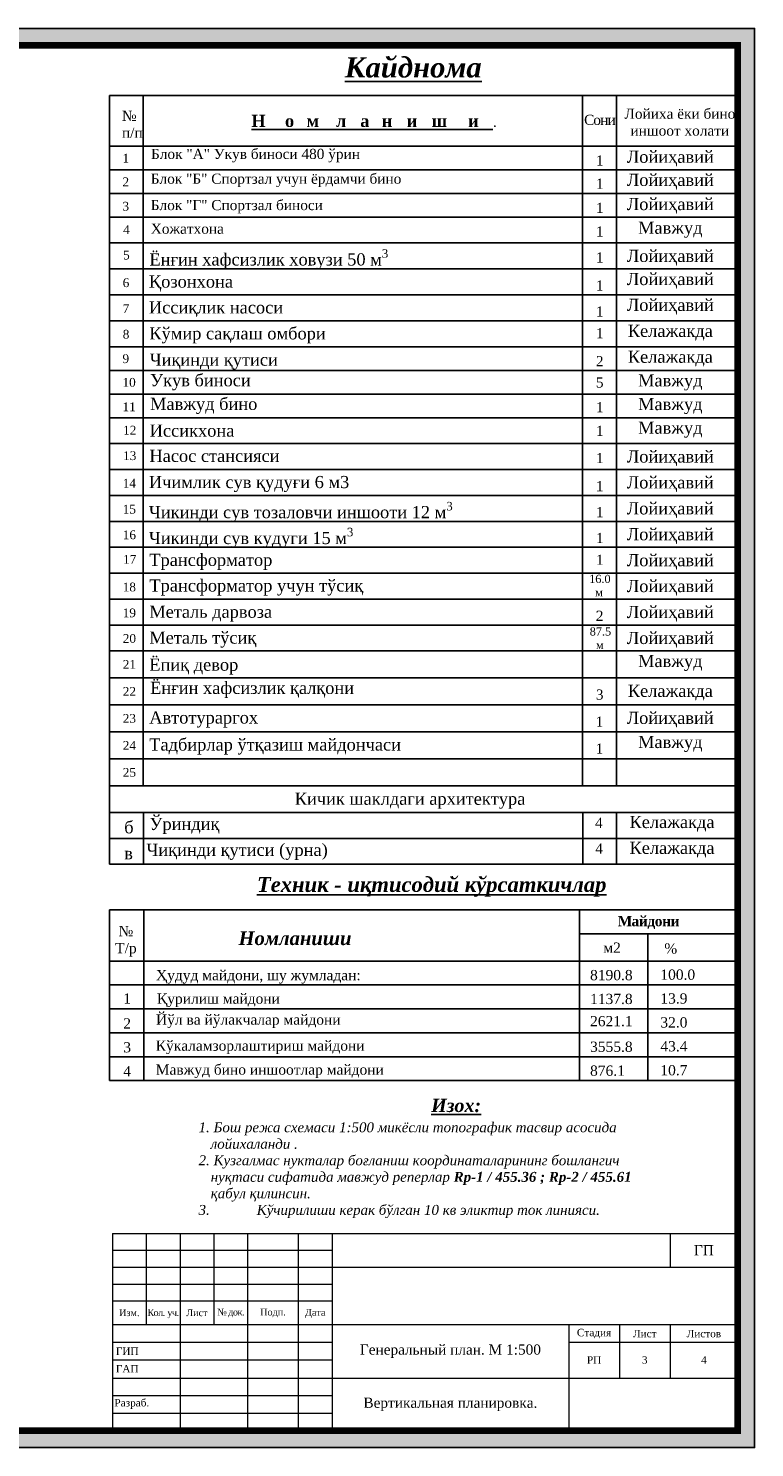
# Model space of a CAD drawing. Extents: x 339261 to 398512, y 4142390 to 4214102.
# Tile 20 of 20: x 398404 to 398512, y 4213857 to 4214067. Entities that reach past the tile are written whole.
import ezdxf

# ---------------------------------------------------------------- set-up
doc = ezdxf.new("R2010")
doc.units = 0
doc.header["$LTSCALE"] = 0.5
doc.header["$MEASUREMENT"] = 0
doc.layers.add('(003) Пункты', color=7, linetype='Continuous')
doc.layers.add('.', color=7, linetype='Continuous', lineweight=15)
doc.layers.add('Yozuvlar', color=250, linetype='Continuous', lineweight=18)
doc.styles.add('MtXpl_Times_New_Roma', font='times.ttf')
doc.styles.add('TIMES NEW', font='times.ttf')

msp = doc.modelspace()

# ---------------------------------------------------------------- hatches: boundary and pattern name
at = {"layer": '.', "linetype": 'Continuous', "lineweight": 35, "true_color": 0xffffff}
h = msp.add_hatch(color=7, dxfattribs=at)
h.dxf.hatch_style = 1
h.paths.add_polyline_path([(398214.89, 4214067.26), (398511.89, 4214067.26), (398511.89, 4213857.26), (398214.89, 4213857.26)])
h.paths.add_polyline_path([(398224.89, 4214064.76), (398509.39, 4214064.76), (398509.39, 4213859.76), (398224.89, 4213859.76)], flags=16)

# ---------------------------------------------------------------- linework, layer by layer
at = {"color": 0}
for p, q in [((398416.45, 4214035.51), (398416.45, 4214057.34)), ((398416.45, 4213943.58), (398416.45, 4214057.34)), ((398416.45, 4214057.34), (398509.39, 4214057.34)), ((398421.45, 4214004.66), (398421.45, 4214057.34)), ((398486.45, 4213955.17), (398486.45, 4214057.34)), ((398491.45, 4214035.51), (398491.45, 4214057.34)), ((398491.45, 4214004.66), (398491.45, 4214057.34)), ((398491.45, 4214035.51), (398491.45, 4214057.34)), ((398509.39, 4214035.51), (398509.39, 4214057.34)), ((398421.45, 4213955.17), (398421.45, 4214053.51)), ((398491.45, 4213955.17), (398491.45, 4214053.51)), ((398509.39, 4213966.47), (398509.39, 4214054.21)), ((398416.45, 4214049.84), (398509.39, 4214049.84)), ((398416.45, 4214049.84), (398509.39, 4214049.84)), ((398416.45, 4214046.34), (398509.39, 4214046.34)), ((398416.45, 4214046.34), (398509.39, 4214046.34)), ((398416.45, 4214042.84), (398509.39, 4214042.84)), ((398416.45, 4214042.84), (398509.39, 4214042.84)), ((398416.45, 4214039.34), (398509.53, 4214039.34)), ((398416.45, 4214039.34), (398509.53, 4214039.34)), ((398416.45, 4214035.51), (398509.4, 4214035.51)), ((398416.45, 4214035.51), (398509.4, 4214035.51)), ((398416.45, 4214031.67), (398509.4, 4214031.67)), ((398416.45, 4214031.67), (398509.53, 4214031.67)), ((398416.45, 4214031.67), (398509.4, 4214031.67)), ((398416.45, 4214027.83), (398509.4, 4214027.83)), ((398416.45, 4214027.83), (398509.4, 4214027.83)), ((398416.45, 4214024), (398509.4, 4214024)), ((398416.45, 4214024), (398509.4, 4214024)), ((398416.45, 4214020.16), (398509.4, 4214020.16)), ((398416.45, 4214016.66), (398509.39, 4214016.66)), ((398416.45, 4214016.66), (398509.39, 4214016.66)), ((398416.45, 4214013.16), (398509.39, 4214013.16)), ((398416.45, 4214013.16), (398509.39, 4214013.16)), ((398416.45, 4214009.66), (398509.53, 4214009.66)), ((398416.45, 4214009.66), (398509.53, 4214009.66)), ((398416.45, 4214005.83), (398509.4, 4214005.83)), ((398416.45, 4214005.83), (398509.4, 4214005.83)), ((398416.45, 4214001.99), (398509.4, 4214001.99)), ((398416.45, 4214001.99), (398509.53, 4214001.99)), ((398416.45, 4214001.99), (398509.4, 4214001.99)), ((398416.45, 4213998.16), (398509.4, 4213998.16)), ((398416.45, 4213998.16), (398509.4, 4213998.16)), ((398416.45, 4213994.32), (398509.4, 4213994.32)), ((398416.45, 4213994.32), (398509.4, 4213994.32)), ((398416.45, 4213990.49), (398509.4, 4213990.49)), ((398416.45, 4213986.65), (398509.4, 4213986.65)), ((398416.45, 4213986.65), (398509.53, 4213986.65)), ((398416.45, 4213986.65), (398509.4, 4213986.65)), ((398416.45, 4213982.81), (398509.4, 4213982.81)), ((398416.45, 4213982.81), (398509.4, 4213982.81)), ((398416.45, 4213978.98), (398509.4, 4213978.98)), ((398416.45, 4213978.98), (398509.4, 4213978.98)), ((398416.45, 4213975.14), (398509.4, 4213975.14)), ((398416.46, 4213971.15), (398509.4, 4213971.15)), ((398416.46, 4213967.16), (398509.4, 4213967.16)), ((398416.46, 4213963.16), (398509.4, 4213963.16)), ((398416.46, 4213959.17), (398509.4, 4213959.17)), ((398416.46, 4213955.17), (398509.4, 4213955.17)), ((398416.48, 4213951.25), (398509.42, 4213951.25)), ((398421.47, 4213943.58), (398421.47, 4213951.25)), ((398486.47, 4213943.58), (398486.47, 4213951.25)), ((398491.47, 4213943.58), (398491.47, 4213951.25)), ((398416.48, 4213947.41), (398509.42, 4213947.41)), ((398416.46, 4213943.58), (398509.4, 4213943.58)), ((398416.46, 4213943.58), (398509.4, 4213943.58))]:
    msp.add_line(p, q, dxfattribs=at)
at = {"color": 7}
for p, q in [((398416.47, 4213911.58), (398416.47, 4213936.83)), ((398416.47, 4213936.83), (398509.39, 4213936.83)), ((398421.52, 4213911.58), (398421.52, 4213936.83)), ((398486, 4213936.83), (398486, 4213911.58)), ((398486, 4213933.29), (398509.39, 4213933.29)), ((398496.09, 4213933.29), (398496.09, 4213911.58)), ((398416.47, 4213929.25), (398460.7, 4213929.25)), ((398460.7, 4213929.25), (398509.39, 4213929.25)), ((398416.47, 4213925.72), (398460.7, 4213925.72)), ((398460.11, 4213925.72), (398509.39, 4213925.72)), ((398416.47, 4213922.18), (398460.7, 4213922.18)), ((398460.7, 4213922.18), (398509.39, 4213922.18)), ((398416.47, 4213918.65), (398460.7, 4213918.65)), ((398460.7, 4213918.65), (398509.39, 4213918.65)), ((398460.7, 4213915.11), (398416.47, 4213915.11)), ((398509.39, 4213915.11), (398460.7, 4213915.11)), ((398509.39, 4213911.58), (398416.47, 4213911.58))]:
    msp.add_line(p, q, dxfattribs=at)
msp.add_lwpolyline([(398214.89, 4214067.26), (398511.89, 4214067.26), (398511.89, 4213857.26), (398214.89, 4213857.26)], close=True)
at = {"const_width": 1}
msp.add_lwpolyline([(398224.89, 4214064.76), (398509.39, 4214064.76), (398509.39, 4213859.76), (398224.89, 4213859.76)], close=True, dxfattribs=at)
at = {"layer": 'Yozuvlar', "linetype": 'Continuous', "ltscale": 0.1}
for p, q in [((398416.89, 4213888.97), (398509.39, 4213888.97)), ((398416.89, 4213888.97), (398416.89, 4213859.76)), ((398421.89, 4213888.97), (398421.89, 4213875.49)), ((398426.89, 4213888.97), (398426.89, 4213859.76)), ((398431.89, 4213888.97), (398431.89, 4213875.49)), ((398436.89, 4213888.97), (398436.89, 4213859.76)), ((398444.39, 4213888.97), (398444.39, 4213859.76)), ((398449.39, 4213888.97), (398449.39, 4213859.76)), ((398499.39, 4213888.97), (398499.39, 4213883.97)), ((398509.39, 4213888.97), (398509.39, 4213859.76)), ((398416.89, 4213886.47), (398449.39, 4213886.47)), ((398416.89, 4213883.97), (398449.39, 4213883.97)), ((398449.39, 4213883.97), (398509.39, 4213883.97)), ((398416.89, 4213881.47), (398449.39, 4213881.47)), ((398416.89, 4213878.97), (398449.39, 4213878.97)), ((398416.89, 4213875.49), (398484.39, 4213875.49)), ((398484.39, 4213875.49), (398509.39, 4213875.49)), ((398484.39, 4213875.49), (398484.39, 4213859.76)), ((398491.89, 4213875.49), (398491.89, 4213867.56)), ((398499.39, 4213875.49), (398499.39, 4213867.56)), ((398416.89, 4213872.89), (398449.39, 4213872.89)), ((398484.39, 4213872.89), (398509.39, 4213872.89)), ((398416.89, 4213870.23), (398449.39, 4213870.23)), ((398416.89, 4213867.56), (398449.39, 4213867.56)), ((398449.39, 4213867.56), (398509.39, 4213867.56)), ((398416.89, 4213864.96), (398449.39, 4213864.96)), ((398416.89, 4213862.36), (398449.39, 4213862.36)), ((398416.89, 4213859.76), (398509.39, 4213859.76))]:
    msp.add_line(p, q, dxfattribs=at)

# ---------------------------------------------------------------- texts
at = {"layer": '(003) Пункты', "color": 0, "lineweight": 40, "style": 'MtXpl_Times_New_Roma'}
for s, height, p in [('4', 1.5, (398488.29, 4213948.97)), ('б', 1.8, (398418.64, 4213948.15)), ('4', 1.5, (398488.32, 4213945.16)), ('в', 1.8, (398418.64, 4213944.31))]:
    msp.add_text(s, height=height, dxfattribs=at).set_placement(p)
at = {"layer": '(003) Пункты', "color": 0, "style": 'MtXpl_Times_New_Roma'}
for s, insert, char_height, width, attachment_point in [('{\\fTimes New Roman|b0|i0|c204|p18;№\\Pп/п}', (398418.31, 4214055.08), 1.5, 5.2309, 1), ('{\\fTahoma|b0|i0|c204|p34; \\fTimes New Roman|b0|i0|c204|p18;\\C256;Блок "A" Укув биноси 480 ўрин}', (398422.04, 4214049.44), 1.5, 52.8509, 1), ('Лойиҳавий', (398499.42, 4214049.17), 1.8, 24.9212, 2), ('{\\fTimes New Roman|b0|i0|c204|p18;\\C256;1}', (398418.38, 4214048.71), 1.3, 2.5046, 1), ('{\\fTimes New Roman|b0|i0|c204|p18;\\H1.2x;1}', (398488.41, 4214048.46), 1.25, 4.1201, 1), ('{\\fTimes New Roman|b0|i0|c0|p18;2}', (398418.38, 4214045.21), 1.3, 2.5046, 1), ('{\\fTahoma|b0|i0|c204|p34; \\fTimes New Roman|b0|i0|c204|p18;\\C256;Блок "Б" Спортзал учун ёрдамчи бино}', (398422, 4214045.77), 1.5, 84.9811, 1), ('{\\fTimes New Roman|b0|i0|c204|p18;\\H1.2x;1}', (398488.41, 4214045.04), 1.25, 4.1201, 1), ('Лойиҳавий', (398499.42, 4214045.75), 1.8, 24.9212, 2), ('{\\fTimes New Roman|b0|i0|c204|p18;3}', (398418.38, 4214041.6, -0.27), 1.3, 2.5046, 1), ('{\\fTahoma|b0|i0|c204|p34; \\fTimes New Roman|b0|i0|c204|p18;\\C256;Блок "Г" Спортзал биноси}', (398422, 4214041.87), 1.5, 84.9811, 1), ('{\\fTimes New Roman|b0|i0|c204|p18;\\H1.2x;1}', (398488.41, 4214041.46), 1.25, 4.1201, 1), ('Лойиҳавий', (398499.42, 4214042.17), 1.8, 24.9212, 2), ('Мавжуд', (398499.42, 4214038.67), 1.8, 24.9212, 2), ('\\pt1.3;4', (398418.47, 4214038.13, -0.27), 1.3, 2.5046, 1), ('{\\C256; Хожатхона}', (398422, 4214038.37), 1.5, 84.9811, 1), ('{\\fTimes New Roman|b0|i0|c204|p18;\\H1.2x;1}', (398488.41, 4214037.96), 1.25, 4.1201, 1), ('{\\fTimes New Roman|b0|i0|c204|p18;5}', (398418.47, 4214034.37, -0.27), 1.3, 2.5046, 1), ('\\A1;{\\H1.2x;\\C256;Ёнғин хафсизлик ховузи 50 м\\H0.7x;\\S3 ^ ;}', (398422.36, 4214034.59), 1.5, 84.9811, 1), ('Лойиҳавий', (398499.42, 4214034.5), 1.8, 24.9212, 2), ('{\\H1.2x;1}', (398488.41, 4214034.12), 1.25, 4.1201, 1), ('{\\fTimes New Roman|b0|i0|c204|p18;6}', (398418.41, 4214030.28, -0.27), 1.3, 2.5046, 1), ('{\\H1.2x;\\C256;Қозонхона}', (398422.29, 4214030.71), 1.5, 57.0704, 1), ('Лойиҳавий', (398499.42, 4214031.08), 1.8, 24.9212, 2), ('{\\fTimes New Roman|b0|i0|c204|p18;\\H1.2x;1}', (398488.4, 4214029.96), 1.25, 4.1201, 1), ('{\\fTimes New Roman|b0|i0|c0|p18;7}', (398418.41, 4214026.45, -0.27), 1.3, 2.5046, 1), ('{\\H1.2x;\\C256;Иссиқлик насоси}', (398422.29, 4214026.88), 1.5, 68.2195, 1), ('{\\H1.2x;1}', (398488.41, 4214026.12), 1.25, 4.1201, 1), ('Лойиҳавий', (398499.42, 4214027.25), 1.8, 24.9212, 2), ('{\\fTimes New Roman|b0|i0|c0|p18;8}', (398418.42, 4214022.66, -0.27), 1.3, 2.5046, 1), ('{\\H1.2x;\\C256;Кўмир сақлаш омбори }', (398422.35, 4214023.04), 1.5, 39.6451, 1), ('{\\fTimes New Roman|b0|i0|c204|p18;\\H1.2x;1}', (398488.42, 4214022.91), 1.25, 4.1201, 1), ('Келажакда', (398499.42, 4214023.41), 1.8, 24.9212, 2), ('Келажакда', (398499.42, 4214019.58), 1.8, 24.9212, 2), ('{\\C256;9}', (398418.38, 4214019.04), 1.3, 2.5046, 1), ('{\\H1.2x;Чиқинди қутиси}', (398422.4, 4214019.15), 1.5, 55.241, 1), ('{\\H1.2x;2}', (398488.41, 4214018.78), 1.25, 4.1201, 1), ('10', (398418.38, 4214015.54), 1.3, 2.5046, 1), ('{\\C256;Укув биноси}', (398422.47, 4214016.1), 1.8, 84.9811, 1), ('{\\H1.2x;5}', (398488.41, 4214015.62), 1.25, 4.1201, 1), ('Мавжуд', (398499.42, 4214016.08), 1.8, 24.9212, 2), ('11', (398418.38, 4214011.92, -0.27), 1.3, 2.5046, 1), ('{\\H1.2x;\\C256;Мавжуд бино}', (398422.47, 4214012.6), 1.5, 84.9811, 1), ('{\\H1.2x;1}', (398488.41, 4214011.96), 1.25, 4.1201, 1), ('Мавжуд', (398499.42, 4214012.58), 1.8, 24.9212, 2), ('\\pt1.3;12', (398418.47, 4214008.46, -0.27), 1.3, 2.5046, 1), ('{\\H1.2x;Иссикхона}', (398422.4, 4214008.65), 1.5, 55.241, 1), ('{\\H1.2x;1}', (398488.41, 4214008.46), 1.25, 4.1201, 1), ('Мавжуд', (398499.42, 4214009.08), 1.8, 24.9212, 2), ('{\\H1.2x;Насос стансияси}', (398422.36, 4214004.91), 1.5, 84.9811, 1), ('Лойиҳавий', (398499.42, 4214004.82), 1.8, 24.9212, 2), ('13', (398418.47, 4214004.69, -0.27), 1.3, 2.5046, 1), ('{\\H1.2x;1}', (398488.41, 4214004.44), 1.25, 4.1201, 1), ('{\\H1.2x;\\C256;Ичимлик сув қудуғи 6 м3}', (398422.29, 4214001.04), 1.5, 57.0704, 1), ('Лойиҳавий', (398499.41, 4214000.99), 1.8, 24.9212, 2), ('14', (398418.41, 4214000.61, -0.27), 1.3, 2.5046, 1), ('{\\H1.2x;1}', (398488.4, 4214000.28), 1.25, 4.1201, 1), ('15', (398418.41, 4213996.77, -0.27), 1.3, 2.5046, 1), ('\\A1;{\\H1.2x;\\C256;Чикинди сув тозаловчи иншооти 12 м\\H0.7x;\\S3^ ;}', (398422.29, 4213997.2), 1.5, 68.2195, 1), ('Лойиҳавий', (398499.41, 4213997.15), 1.8, 24.9212, 2), ('{\\fTimes New Roman|b0|i0|c204|p18;\\H1.2x;1}', (398488.41, 4213996.44), 1.25, 4.1201, 1), ('16', (398418.42, 4213992.98, -0.27), 1.3, 2.5046, 1), ('\\A1;{\\H1.2x;\\C256;Чикинди сув кудуги 15 м\\H0.7x;\\S3^ ;}', (398422.29, 4213993.37), 1.5, 68.2195, 1), ('{\\fTimes New Roman|b0|i0|c204|p18;\\H1.2x;1}', (398488.41, 4213992.61), 1.25, 4.1201, 1), ('Лойиҳавий', (398499.41, 4213993.32), 1.8, 24.9212, 2), ('17', (398418.47, 4213989.35, -0.27), 1.3, 2.5046, 1), ('{\\H1.2x;\\C256;Трансформатор}', (398422.35, 4213989.52), 1.5, 39.6451, 1), ('{\\H1.2x;1}', (398488.42, 4213989.39), 1.25, 4.1201, 1), ('Лойиҳавий', (398499.42, 4213989.48), 1.8, 24.9212, 2), ('{\\H1.2x;\\C256;Трансформатор учун тўсиқ}', (398422.36, 4213985.73), 1.5, 84.9811, 1), ('\\pi0.23304;{\\H1.2x;16.0 \\P\\pi1.12677;м}', (398487.18, 4213986.41), 1, 3.2961, 1), ('Лойиҳавий', (398499.42, 4213985.65), 1.8, 24.9212, 2), ('18', (398418.41, 4213985.26, -0.27), 1.3, 2.5046, 1), ('{\\H1.2x;\\C256;Металь дарвоза}', (398422.35, 4213981.85), 1.5, 39.6451, 1), ('Лойиҳавий', (398499.42, 4213981.81), 1.8, 24.9212, 2), ('19', (398418.41, 4213981.43, -0.27), 1.3, 2.5046, 1), ('{\\H1.2x;2}', (398488.4, 4213981.1), 1.25, 4.1201, 1), ('20', (398418.42, 4213977.64, -0.27), 1.3, 2.5046, 1), ('{\\H1.2x;\\C256;Металь тўсиқ}', (398422.35, 4213978.02), 1.5, 39.6451, 1), ('\\pi-0.06223;{\\H1.2x;87.5\\P\\pi0.85485;м}', (398487.56, 4213978.63), 1, 2.7522, 1), ('Лойиҳавий', (398499.42, 4213977.97), 1.8, 24.9212, 2), ('21', (398418.42, 4213973.81, -0.27), 1.3, 2.5046, 1), ('{\\H1.2x;\\C256;Ёпиқ девор }', (398422.35, 4213974.02), 1.5, 39.6451, 1), ('Мавжуд', (398499.42, 4213974.56), 1.8, 24.9212, 2), ('22', (398418.42, 4213969.81, -0.27), 1.3, 2.5046, 1), ('{\\H1.2x;\\C256;Ёнғин хафсизлик қалқони}', (398422.47, 4213970.58), 1.5, 84.9811, 1), ('{\\H1.2x;3}', (398488.41, 4213969.44), 1.25, 4.1201, 1), ('Келажакда', (398499.42, 4213970.15), 1.8, 24.9212, 2), ('23 ', (398418.42, 4213965.82, -0.27), 1.3, 2.5046, 1), ('{\\H1.2x;\\C256;Автотураргох }', (398422.34, 4213966.2), 1.5, 58.7892, 1), ('{\\fTimes New Roman|b0|i0|c204|p18;\\H1.2x;1}', (398488.39, 4213965.44), 1.25, 4.1201, 1), ('Лойиҳавий', (398499.4, 4213966.15), 1.8, 24.9212, 2), ('24 ', (398418.42, 4213961.82, -0.27), 1.3, 2.5046, 1), ('{\\H1.2x;\\C256;Тадбирлар ўтқазиш майдончаси}', (398422.34, 4213962.2), 1.5, 58.7892, 1), ('{\\H1.2x;1}', (398488.39, 4213961.45), 1.25, 4.1201, 1), ('Мавжуд', (398499.42, 4213962.58), 1.8, 24.9212, 2), ('25 ', (398418.42, 4213957.83, -0.27), 1.3, 2.5046, 1), ('{\\fTimes New Roman|b0|i0|c204|p18;\\H1.2x;Кичик шаклдаги архитектура}', (398443.86, 4213954.18), 1.5, 55.241, 1), ('{\\fTimes New Roman|b0|i0|c204|p18;\\H1.2x;Ўриндиқ}', (398422.37, 4213950.45), 1.5, 55.241, 1), ('Келажакда', (398499.67, 4213950.74), 1.8, 24.9212, 2), ('{\\H1.2x;Чиқинди қутиси (урна)}', (398421.92, 4213946.62), 1.5, 55.241, 1), ('Келажакда', (398499.67, 4213946.91), 1.8, 24.9212, 2)]:
    msp.add_mtext(s, dxfattribs=dict(at, insert=insert, char_height=char_height, width=width, attachment_point=attachment_point))
at = {"color": 0, "style": 'MtXpl_Times_New_Roma'}
for s, insert, char_height, width, attachment_point in [('{\\fTimes New Roman|b1|i1|c204|p18;\\LКайднома}', (398461.39, 4214061.47, -317.35), 3, 92.0561, 5), ('\\pi0.15156;{\\H1.2x;Лойиха ёки бино \\P\\pi1.03243;иншоот холати}', (398492.49, 4214055.39), 1.25, 16.2343, 1), ('{\\fTimes New Roman|b1|i0|c204|p18;\\H1.44x;\\T2.35;\\LНомланиши\\fTimes New Roman|b0|i0|c204|p18;\\H0.83333x;\\l.}', (398437.45, 4214054.48), 1.25, 4.7558, 1), ('{\\fTimes New Roman|b0|i0|c204|p18;\\H1.2x;\\T0.9;Сони}', (398486.67, 4214054.48), 1.25, 4.7558, 1), ('{\\fTimes New Roman|b1|i1|c204|p18;\\LТехник - иқтисодий кўрсаткичлар}', (398464.12, 4213940.23), 2.2113, 92.6738, 5), ('{\\fTimes New Roman|b1|i0|c204|p18;\\T0.95;Майдони}', (398496.17, 4213935.93), 1.515, 12.5373, 2), ('{\\fTimes New Roman|b0|i0|c204|p18;№\\PТ/р}', (398418.89, 4213934.45), 1.515, 4.7497, 2), ('{\\fTimes New Roman|b1|i1|c204|p18;Номланиши}', (398443.9, 4213933.65), 2.02, 50.8594, 2), ('{\\fTimes New Roman|b0|i0|c204|p18;м2}', (398489.51, 4213932), 1.515, 7.7591, 1), ('{\\fTimes New Roman|b0|i0|c204|p18;%}', (398498.53, 4213931.88), 1.515, 7.7591, 1), ('{\\fTimes New Roman|b0|i0|c204|p18;Ҳудуд майдони, шу жумладан:}', (398423.34, 4213927.93), 1.515, 62.454, 1), ('8190.8', (398487.55, 4213927.94), 1.515, 10.0446, 1), ('100.0', (398497.95, 4213928.01), 1.515, 0.5088, 1), ('{\\fTimes New Roman|b0|i0|c204|p18;1}', (398418.5, 4213924.48), 1.515, 0.5088, 1), ('{\\fTimes New Roman|b0|i0|c204|p18;Қурилиш майдони}', (398423.48, 4213924.46), 1.515, 66.2699, 1), ('1137.8', (398487.55, 4213924.41), 1.515, 7.1079, 1), ('13.9', (398497.95, 4213924.48), 1.515, 0.5088, 1), ('{\\fTimes New Roman|b0|i0|c204|p18;Йўл ва йўлакчалар майдони}', (398423.34, 4213921.36), 1.515, 57.0471, 1), ('2621.1', (398487.55, 4213921.13), 1.515, 7.0161, 1), ('32.0', (398497.95, 4213920.94), 1.515, 0.5088, 1), ('{\\fTimes New Roman|b0|i0|c204|p18;2}', (398418.5, 4213920.79), 1.515, 0.5088, 1), ('{\\fTimes New Roman|b0|i0|c0|p18;3}', (398418.5, 4213917.26), 1.515, 0.5088, 1), ('{\\fTimes New Roman|b0|i0|c204|p18;Кўкаламзорлаштириш майдони}', (398423.3, 4213917.5), 1.515, 66.5961, 1), ('3555.8', (398487.55, 4213917.34), 1.515, 6.8326, 1), ('43.4', (398497.95, 4213917.41), 1.515, 0.5088, 1), ('4', (398418.5, 4213913.72), 1.51, 0.5088, 1), ('Мавжуд бино иншоотлар майдони', (398423.3, 4213913.96), 1.515, 66.5961, 1), ('876.1', (398487.55, 4213913.8), 1.515, 6.8326, 1), ('10.7', (398497.95, 4213913.87), 1.515, 0.5088, 1)]:
    msp.add_mtext(s, dxfattribs=dict(at, insert=insert, char_height=char_height, width=width, attachment_point=attachment_point))
at = {"color": 0, "insert": (398429.64, 4213900.1), "char_height": 2.15004, "width": 64.1813, "attachment_point": 4}
msp.add_mtext('\\A1;\\pi-1.79146,l1.79146;^I^I^I^I{\\fTimes New Roman|b1|i1|c204|p18;\\H0.90909x;\\LИзох:\\P\\fTimes New Roman|b0|i1|c204|p18;\\H0.75x;\\l1. Бош режа схемаси 1:500 микёсли топографик тасвир асосида лойихаланди .\\P2. Кузгалмас нукталар боғланиш координаталарининг бошлангич нуқтаси сифатида мавжуд реперлар \\fTimes New Roman|b1|i1|c204|p18;\\C1;Rp-1 / \\fTimes New Roman|b1|i1|c0|p18;455.36\\fTimes New Roman|b1|i1|c204|p18; ; Rp-2 / \\fTimes New Roman|b1|i1|c0|p18;455.61\\fTimes New Roman|b1|i1|c204|p18; \\fTimes New Roman|b0|i1|c204|p18;\\C0;қабул қилинсин.\\fTimes New Roman|b0|i1|c0|p18;\\P\\fTimes New Roman|b0|i1|c204|p18;3.^IКўчирилиши керак бўлган 10 кв эликтир ток линияси.}', dxfattribs=at)
at = {"layer": 'Yozuvlar', "ltscale": 0.1, "style": 'TIMES NEW'}
for s, insert, char_height, width, attachment_point in [('ГП', (398504.39, 4213886.47), 1.5, 9.7981, 5), ('Изм.', (398419.39, 4213877.21), 1, 4.8007, 5), ('{\\T0.9;Кол\\fTimes New Roman|b0|i0|c238|p18;. \\fTimes New Roman|b0|i0|c204|p18;уч\\fTimes New Roman|b0|i0|c238|p18;.}', (398424.39, 4213877.08), 1, 4.8007, 5), ('Лист', (398429.39, 4213877.21), 1, 4.799, 5), ('{\\T0.9;№ док\\fTimes New Roman|b0|i0|c238|p18;.}', (398434.39, 4213877.17), 1, 4.8001, 5), ('Подп.', (398440.64, 4213877.17), 1, 7.3002, 5), ('Дата', (398446.89, 4213877.12), 1, 4.8001, 5), ('Стадия', (398488.14, 4213874.13), 1.1, 7.305, 5), ('Лист', (398495.64, 4213874.13), 1.1, 7.3002, 5), ('Листов', (398504.39, 4213874.13), 1.1, 9.7981, 5), ('Генеральный план. М 1:500', (398466.89, 4213871.53), 1.5, 34.796, 5), ('ГИП', (398417.4, 4213871.53), 1.1, 9.8013, 4), ('РП', (398488.14, 4213870.23), 1.1, 7.305, 5), ('3', (398495.64, 4213870.23), 1.1, 7.3002, 5), ('4', (398504.39, 4213870.23), 1.1, 9.7981, 5), ('ГАП', (398417.4, 4213868.93), 1.1, 9.8013, 4), ('Разраб.', (398417.19, 4213863.73), 1.1, 9.8013, 4), ('Вертикальная планировка.', (398466.89, 4213863.66), 1.5, 34.796, 5)]:
    msp.add_mtext(s, dxfattribs=dict(at, insert=insert, char_height=char_height, width=width, attachment_point=attachment_point))

doc.saveas('drawing.dxf')
